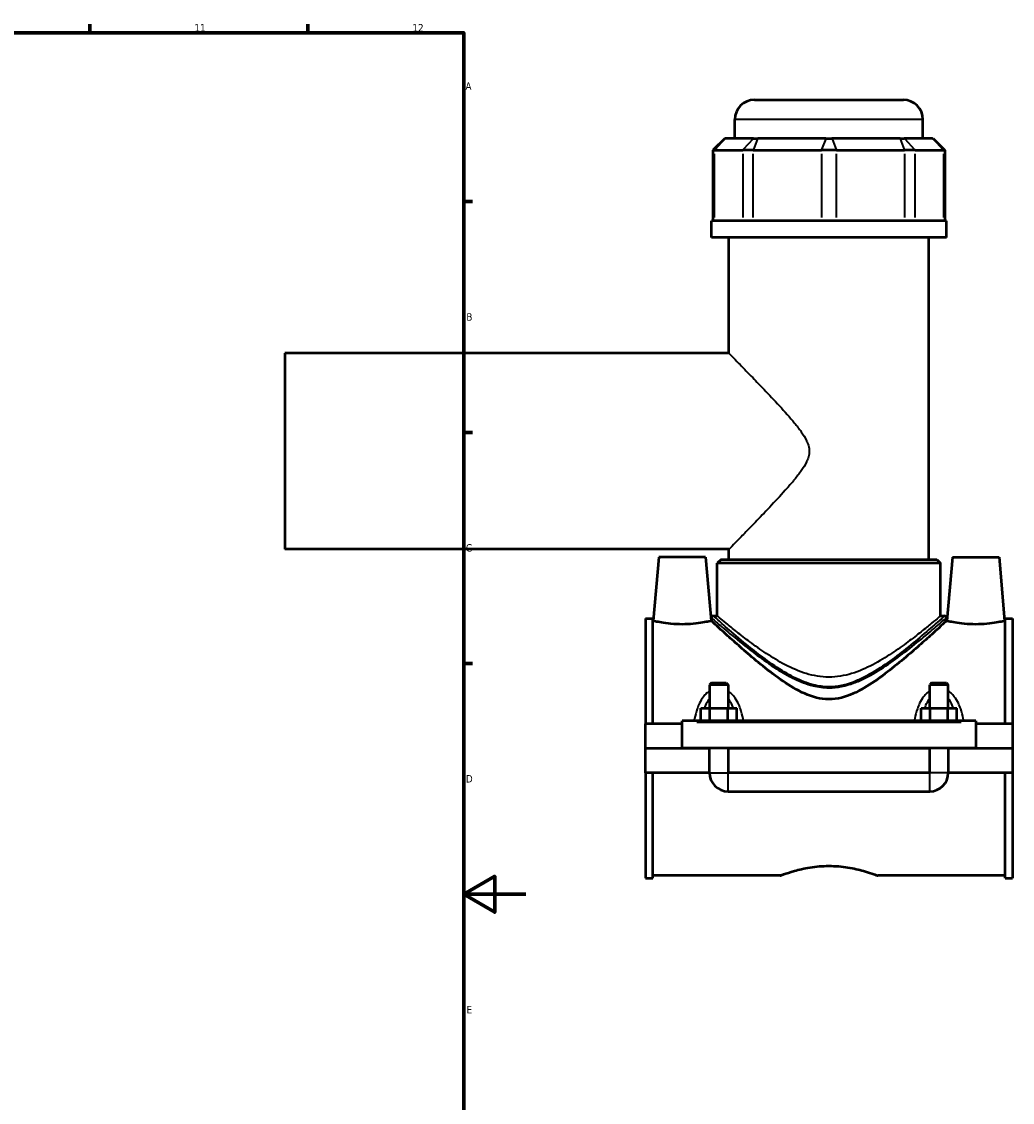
# Model space of a CAD drawing. Header units: millimetres. Extents: x -277 to 997, y -139 to 1145.
# Tile 5 of 6: x 679 to 997, y 230 to 578. Entities that reach past the tile are written whole.
import ezdxf

# ---------------------------------------------------------------- set-up
doc = ezdxf.new("R2010")
doc.units = ezdxf.units.MM
for name, color, linetype, lineweight in [('Border (ANSI)', 7, 'Continuous', 70), ('Visible (ANSI)', 7, 'Continuous', 50), ('Visible Narrow (ANSI)', 7, 'Continuous', 35)]:
    doc.layers.add(name, color=color, linetype=linetype, lineweight=lineweight)
doc.styles.add('Note Text (ANSI)', font='tahoma.ttf')

# ---------------------------------------------------------------- blocks, each defined once
blk = doc.blocks.new('Borders Default Border')
at = {"layer": 'Border (ANSI)'}
for p, q in [((700.83, 574), (700.83, 576.8)), ((770.92, 574), (770.92, 576.8)), ((821, 519.75), (823.8, 519.75)), ((821, 445.5), (823.8, 445.5)), ((821, 371.25), (823.8, 371.25))]:
    blk.add_line(p, q, dxfattribs=at)
at = {"layer": 'Border (ANSI)', "flags": 128}
for points in [[(20, 20), (20, 574), (821, 574), (821, 20), (20, 20)], [(841, 297), (821, 297), (831, 302.77), (831, 291.23), (821, 297)]]:
    blk.add_lwpolyline(points, dxfattribs=at)
at = {"layer": 'Border (ANSI)', "color": 5, "true_color": 0x0000ff, "char_height": 2.4, "attachment_point": 7, "style": 'Note Text (ANSI)'}
for s, insert in [('11', (734.43, 574.4)), ('12', (804.52, 574.4)), ('A', (821.58, 555.68)), ('B', (821.87, 481.43)), ('C', (821.71, 407.13)), ('D', (821.72, 332.93)), ('E', (821.91, 258.68))]:
    blk.add_mtext(s, dxfattribs=dict(at, insert=insert))

msp = doc.modelspace()

# ---------------------------------------------------------------- linework, layer by layer
at = {"layer": 'Visible (ANSI)'}
for p, q in [((914.51, 552.44), (962.39, 552.44)), ((908.21, 540.05), (908.21, 546.14)), ((968.69, 540.05), (968.69, 546.14)), ((904.95, 540.05), (901.17, 536.27)), ((904.95, 540.05), (905.14, 540.05)), ((914.21, 540.05), (905.14, 540.05)), ((914.21, 540.05), (915.58, 540.05)), ((937.48, 540.05), (915.58, 540.05)), ((937.48, 540.05), (939.41, 540.05)), ((961.32, 540.05), (939.41, 540.05)), ((961.32, 540.05), (962.68, 540.05)), ((971.76, 540.05), (962.68, 540.05)), ((971.76, 540.05), (971.95, 540.05)), ((971.95, 540.05), (975.73, 536.27)), ((901.65, 536.27), (901.17, 536.27)), ((901.17, 536.27), (901.17, 513.5)), ((901.65, 536.27), (910.72, 536.27)), ((914.13, 536.27), (910.72, 536.27)), ((914.13, 536.27), (936.04, 536.27)), ((940.86, 536.27), (936.04, 536.27)), ((940.86, 536.27), (962.77, 536.27)), ((966.18, 536.27), (962.77, 536.27)), ((966.18, 536.27), (975.25, 536.27)), ((975.73, 536.27), (975.25, 536.27)), ((975.73, 536.27), (975.73, 513.5)), ((976.25, 513.5), (900.65, 513.5)), ((900.65, 508.19), (900.65, 513.5)), ((976.25, 508.19), (976.25, 513.5)), ((976.25, 508.19), (900.65, 508.19)), ((906.32, 470.94), (906.32, 508.19)), ((970.58, 404.69), (970.58, 508.19)), ((763.45, 470.94), (763.45, 407.94)), ((906.32, 470.94), (763.45, 470.94)), ((906.32, 407.94), (763.45, 407.94)), ((906.32, 404.69), (906.32, 407.94)), ((883.75, 405.44), (881.95, 384.89)), ((898.75, 405.44), (883.75, 405.44)), ((898.75, 405.44), (900.55, 384.89)), ((903.8, 404.69), (902.54, 403.43)), ((974.36, 403.43), (902.54, 403.43)), ((902.54, 386.52), (902.54, 403.43)), ((903.8, 404.69), (973.1, 404.69)), ((973.1, 404.69), (974.36, 403.43)), ((974.36, 386.52), (974.36, 403.43)), ((978.15, 405.44), (976.35, 384.89)), ((978.15, 405.44), (993.15, 405.44)), ((993.15, 405.44), (994.95, 384.89)), ((900.65, 385.89), (900.65, 384.89)), ((901.28, 386.52), (902.54, 386.52)), ((974.36, 386.52), (975.62, 386.52)), ((976.25, 385.89), (976.25, 384.89)), ((879.45, 385.71), (879.45, 351.81)), ((879.45, 385.71), (881.81, 385.71)), ((881.81, 351.81), (881.81, 385.71)), ((881.95, 384.89), (881.81, 384.89)), ((900.65, 384.89), (900.55, 384.89)), ((976.35, 384.89), (976.25, 384.89)), ((995.09, 384.89), (994.95, 384.89)), ((995.09, 351.81), (995.09, 385.71)), ((995.09, 385.71), (997.45, 385.71)), ((997.45, 385.71), (997.45, 351.81)), ((900.65, 364.99), (900.05, 364.39)), ((900.65, 364.99), (905.45, 364.99)), ((905.45, 364.99), (906.05, 364.39)), ((971.45, 364.99), (970.85, 364.39)), ((971.45, 364.99), (976.25, 364.99)), ((976.25, 364.99), (976.85, 364.39)), ((906.05, 364.39), (900.05, 364.39)), ((900.05, 364.39), (900.05, 356.81)), ((906.05, 364.39), (906.05, 356.81)), ((976.85, 364.39), (970.85, 364.39)), ((970.85, 356.81), (970.85, 364.39)), ((976.85, 356.81), (976.85, 364.39)), ((897.27, 352.81), (897.27, 356.81)), ((897.27, 356.81), (900.16, 356.81)), ((900.16, 352.81), (900.16, 356.81)), ((900.16, 356.81), (905.93, 356.81)), ((905.93, 352.81), (905.93, 356.81)), ((905.93, 356.81), (908.82, 356.81)), ((908.82, 352.81), (908.82, 356.81)), ((968.07, 352.81), (968.07, 356.81)), ((968.07, 356.81), (970.96, 356.81)), ((970.96, 352.81), (970.96, 356.81)), ((970.96, 356.81), (976.73, 356.81)), ((976.73, 352.81), (976.73, 356.81)), ((976.73, 356.81), (979.62, 356.81)), ((979.62, 352.81), (979.62, 356.81)), ((891.25, 351.81), (879.45, 351.81)), ((879.45, 343.99), (879.45, 351.81)), ((891.25, 352.31), (891.25, 352.81)), ((985.65, 352.81), (891.25, 352.81)), ((891.25, 343.99), (891.25, 352.31)), ((985.65, 352.81), (985.65, 352.31)), ((985.65, 352.31), (985.65, 343.99)), ((997.45, 351.81), (985.65, 351.81)), ((997.45, 351.81), (997.45, 343.99)), ((879.45, 343.99), (891.25, 343.99)), ((879.45, 336.06), (879.45, 343.89)), ((900.05, 343.89), (879.45, 343.89)), ((985.65, 343.99), (891.25, 343.99)), ((900.05, 343.99), (900.05, 343.89)), ((900.05, 336.06), (900.05, 343.89)), ((906.05, 343.99), (906.05, 343.89)), ((970.85, 343.89), (906.05, 343.89)), ((906.05, 343.89), (906.05, 336.06)), ((970.85, 343.89), (970.85, 343.99)), ((970.85, 336.06), (970.85, 343.89)), ((976.85, 343.89), (976.85, 343.99)), ((997.45, 343.89), (976.85, 343.89)), ((976.85, 343.89), (976.85, 336.06)), ((985.65, 343.99), (997.45, 343.99)), ((997.45, 343.89), (997.45, 336.06)), ((900.05, 336.06), (879.45, 336.06)), ((879.45, 336.06), (879.45, 302.17)), ((881.81, 302.17), (881.81, 336.06)), ((970.85, 336.06), (906.05, 336.06)), ((997.45, 336.06), (976.85, 336.06)), ((995.09, 302.17), (995.09, 336.06)), ((997.45, 336.06), (997.45, 302.17)), ((906.05, 330.06), (970.85, 330.06)), ((922.77, 302.99), (881.81, 302.99)), ((995.09, 302.99), (954.13, 302.99)), ((879.45, 302.17), (881.81, 302.17)), ((995.09, 302.17), (997.45, 302.17))]:
    msp.add_line(p, q, dxfattribs=at)
for centre, radius, start, end in [((914.51, 546.14), 6.3, 90, 180), ((962.39, 546.14), 6.3, 0, 90), ((901.28, 385.89), 0.63, 90, 180), ((975.62, 385.89), 0.63, 0, 90), ((906.05, 336.06), 6, 180, 270), ((970.85, 336.06), 6, 270, 0)]:
    msp.add_arc(centre, radius, start, end, dxfattribs=at)
for points, knots in [([(891.25, 383.79), (890.07, 383.79), (888.81, 383.85), (886.52, 384.06), (885.47, 384.21), (883.83, 384.48), (883.12, 384.63), (882.18, 384.83), (881.95, 384.89), (881.95, 384.89)], [2.82725, 2.82725, 2.82725, 2.82725, 3.181103, 3.181103, 3.534956, 3.534956, 3.887915, 3.887915, 4.240875, 4.240875, 4.240875, 4.240875]), ([(900.55, 384.89), (900.55, 384.89), (900.31, 384.83), (899.37, 384.63), (898.66, 384.48), (897.02, 384.21), (895.98, 384.06), (893.68, 383.85), (892.43, 383.79), (891.25, 383.79)], [7.068125, 7.068125, 7.068125, 7.068125, 7.421084, 7.421084, 7.774044, 7.774044, 8.127897, 8.127897, 8.48175, 8.48175, 8.48175, 8.48175]), ([(938.45, 359.69), (935.63, 359.69), (933.09, 360.43), (928.23, 362.58), (925.92, 363.99), (921.46, 367.04), (919.32, 368.68), (915.3, 371.91), (913.42, 373.5), (910.17, 376.29), (908.67, 377.62), (905.96, 380.04), (904.74, 381.14), (902.75, 382.96), (901.96, 383.68), (900.91, 384.64), (900.65, 384.89), (900.65, 384.89)], [0, 0, 0, 0, 0.843983, 0.843983, 1.687966, 1.687966, 2.531949, 2.531949, 3.375932, 3.375932, 4.144172, 4.144172, 4.912412, 4.912412, 5.680652, 5.680652, 6.448892, 6.448892, 6.448892, 6.448892]), ([(976.25, 384.89), (976.25, 384.89), (975.98, 384.64), (974.93, 383.68), (974.15, 382.96), (972.15, 381.14), (970.94, 380.04), (968.22, 377.62), (966.72, 376.29), (963.48, 373.5), (961.6, 371.91), (957.57, 368.68), (955.43, 367.04), (950.97, 363.99), (948.66, 362.58), (943.81, 360.43), (941.26, 359.69), (938.45, 359.69)], [19.346676, 19.346676, 19.346676, 19.346676, 20.114916, 20.114916, 20.883156, 20.883156, 21.651396, 21.651396, 22.419636, 22.419636, 23.263619, 23.263619, 24.107602, 24.107602, 24.951585, 24.951585, 25.795568, 25.795568, 25.795568, 25.795568]), ([(985.65, 383.79), (984.47, 383.79), (983.21, 383.85), (980.92, 384.06), (979.87, 384.21), (978.23, 384.48), (977.52, 384.63), (976.58, 384.83), (976.35, 384.89), (976.35, 384.89)], [0, 0, 0, 0, 0.353853, 0.353853, 0.707706, 0.707706, 1.060665, 1.060665, 1.413625, 1.413625, 1.413625, 1.413625]), ([(994.95, 384.89), (994.95, 384.89), (994.71, 384.83), (993.77, 384.63), (993.06, 384.48), (991.42, 384.21), (990.38, 384.06), (988.08, 383.85), (986.83, 383.79), (985.65, 383.79)], [4.240875, 4.240875, 4.240875, 4.240875, 4.593835, 4.593835, 4.946794, 4.946794, 5.300647, 5.300647, 5.6545, 5.6545, 5.6545, 5.6545]), ([(921.21, 343.99), (921.21, 343.97), (921.21, 343.95), (921.21, 343.94), (921.21, 343.92), (921.21, 343.9), (921.21, 343.89)], [-0.00500167, -0.00500167, -0.00500167, -0.00500167, 0, 0, 0, 0.00500167, 0.00500167, 0.00500167, 0.00500167]), ([(955.69, 343.89), (955.69, 343.9), (955.69, 343.92), (955.69, 343.94), (955.69, 343.95), (955.69, 343.97), (955.69, 343.99)], [-0.00500167, -0.00500167, -0.00500167, -0.00500167, 0, 0, 0, 0.00500167, 0.00500167, 0.00500167, 0.00500167]), ([(922.77, 302.99), (922.77, 302.99), (922.86, 303.02), (923.27, 303.18), (923.57, 303.29), (924.78, 303.72), (925.98, 304.13), (928.74, 304.9), (930.49, 305.33), (933.38, 305.78), (934.39, 305.9), (936.43, 306.07), (937.45, 306.11), (938.45, 306.11)], [7.1678, 7.1678, 7.1678, 7.1678, 7.466333, 7.466333, 7.764867, 7.764867, 8.361933, 8.361933, 8.9595, 8.9595, 9.258283, 9.258283, 9.557067, 9.557067, 9.557067, 9.557067]), ([(938.45, 306.11), (939.44, 306.11), (940.47, 306.07), (942.5, 305.9), (943.51, 305.78), (946.4, 305.33), (948.15, 304.9), (950.92, 304.13), (952.12, 303.72), (953.32, 303.29), (953.63, 303.18), (954.03, 303.02), (954.13, 302.99), (954.13, 302.99)], [0, 0, 0, 0, 0.298783, 0.298783, 0.597567, 0.597567, 1.195134, 1.195134, 1.7922, 1.7922, 2.090734, 2.090734, 2.389267, 2.389267, 2.389267, 2.389267])]:
    msp.add_open_spline(points, degree=3, knots=knots, dxfattribs=at)
at = {"layer": 'Visible Narrow (ANSI)'}
for p, q in [((968.32, 546.14), (908.58, 546.14)), ((904.96, 539.86), (901.82, 536.46)), ((914.04, 539.86), (910.9, 536.46)), ((915.5, 539.86), (914.2, 536.46)), ((937.41, 539.86), (936.11, 536.46)), ((939.48, 539.86), (940.79, 536.46)), ((961.39, 539.86), (962.69, 536.46)), ((962.86, 539.86), (966, 536.46)), ((971.93, 539.86), (975.07, 536.46)), ((901.65, 514.64), (901.65, 535.13)), ((910.72, 535.13), (910.72, 514.64)), ((914.13, 514.64), (914.13, 535.13)), ((936.04, 535.13), (936.04, 514.64)), ((940.86, 514.64), (940.86, 535.13)), ((962.77, 535.13), (962.77, 514.64)), ((966.18, 514.64), (966.18, 535.13)), ((975.25, 535.13), (975.25, 514.64)), ((938.45, 363.68), (938.45, 363.42)), ((895.97, 352.31), (980.93, 352.31)), ((900.08, 336.06), (906.01, 336.06)), ((906.05, 330.1), (906.05, 336.02)), ((970.85, 330.1), (970.85, 336.02)), ((976.81, 336.06), (970.88, 336.06))]:
    msp.add_line(p, q, dxfattribs=at)
for points, knots in [([(906.32, 470.94), (906.32, 470.94), (906.54, 470.71), (907.41, 469.82), (908.06, 469.16), (909.7, 467.48), (910.69, 466.47), (912.88, 464.21), (914.08, 462.97), (916.77, 460.17), (918.38, 458.49), (921.69, 454.97), (923.39, 453.13), (925.83, 450.36), (926.62, 449.44), (928.13, 447.6), (928.86, 446.67), (930.18, 444.8), (930.78, 443.86), (931.5, 442.34), (931.71, 441.81), (932.02, 440.69), (932.12, 440.09), (932.12, 439.44)], [17.258266, 17.258266, 17.258266, 17.258266, 17.906894, 17.906894, 18.555522, 18.555522, 19.204149, 19.204149, 19.852777, 19.852777, 20.642338, 20.642338, 21.431899, 21.431899, 21.82668, 21.82668, 22.22146, 22.22146, 22.616241, 22.616241, 22.813631, 22.813631, 23.011022, 23.011022, 23.011022, 23.011022]), ([(932.12, 439.44), (932.12, 438.78), (932.02, 438.18), (931.71, 437.06), (931.5, 436.54), (930.78, 435.02), (930.18, 434.08), (928.86, 432.2), (928.13, 431.28), (926.62, 429.43), (925.83, 428.51), (923.39, 425.74), (921.69, 423.91), (918.38, 420.39), (916.77, 418.7), (914.08, 415.9), (912.88, 414.66), (910.69, 412.41), (909.7, 411.39), (908.06, 409.72), (907.41, 409.05), (906.54, 408.16), (906.32, 407.94), (906.32, 407.94)], [0, 0, 0, 0, 0.19739, 0.19739, 0.394781, 0.394781, 0.789561, 0.789561, 1.184342, 1.184342, 1.579122, 1.579122, 2.368684, 2.368684, 3.158245, 3.158245, 3.806872, 3.806872, 4.4555, 4.4555, 5.104128, 5.104128, 5.752755, 5.752755, 5.752755, 5.752755]), ([(900.65, 385.89), (900.65, 385.89), (900.95, 385.63), (902.33, 384.44), (903.62, 383.32), (907, 380.47), (909.13, 378.69), (913.16, 375.5), (914.92, 374.15), (918.81, 371.32), (920.95, 369.85), (924.56, 367.69), (925.92, 366.94), (929.23, 365.35), (931.23, 364.56), (935, 363.63), (936.72, 363.4), (938.45, 363.4)], [-18.934842, -18.934842, -18.934842, -18.934842, -18.12495, -18.12495, -17.033842, -17.033842, -15.881031, -15.881031, -15.097013, -15.097013, -14.252898, -14.252898, -13.772216, -13.772216, -13.130541, -13.130541, -12.623293, -12.623293, -12.623293, -12.623293]), ([(938.45, 363.69), (936.75, 363.69), (935.05, 363.93), (931.35, 364.87), (929.39, 365.67), (926.13, 367.28), (924.79, 368.05), (921.25, 370.24), (919.13, 371.74), (915.31, 374.6), (913.58, 375.97), (909.62, 379.22), (907.52, 381.01), (904.2, 383.91), (902.93, 385.05), (901.58, 386.25), (901.28, 386.52), (901.28, 386.52)], [12.623293, 12.623293, 12.623293, 12.623293, 13.130541, 13.130541, 13.772216, 13.772216, 14.252898, 14.252898, 15.097013, 15.097013, 15.881031, 15.881031, 17.033842, 17.033842, 18.12495, 18.12495, 18.934842, 18.934842, 18.934842, 18.934842]), ([(938.45, 366.83), (935.94, 366.83), (933.5, 367.25), (928.79, 368.68), (926.53, 369.68), (922.22, 371.94), (920.18, 373.19), (916.38, 375.71), (914.62, 376.96), (911.56, 379.24), (910.12, 380.36), (907.53, 382.4), (906.38, 383.34), (904.49, 384.89), (903.76, 385.5), (902.78, 386.32), (902.54, 386.52), (902.54, 386.52)], [0, 0, 0, 0, 0.751797, 0.751797, 1.503595, 1.503595, 2.255392, 2.255392, 3.00719, 3.00719, 3.725863, 3.725863, 4.444536, 4.444536, 5.163209, 5.163209, 5.881882, 5.881882, 5.881882, 5.881882]), ([(975.62, 386.52), (975.62, 386.52), (975.57, 386.48), (975.19, 386.14), (974.44, 385.46), (972.07, 383.36), (970.37, 381.87), (966.6, 378.67), (964.59, 376.99), (960.56, 373.81), (958.59, 372.33), (954.4, 369.44), (952.17, 368.02), (948.66, 366.23), (947.52, 365.7), (943.84, 364.3), (941.16, 363.69), (938.45, 363.69)], [31.558081, 31.558081, 31.558081, 31.558081, 31.877298, 31.877298, 32.888488, 32.888488, 34.009668, 34.009668, 35.007755, 35.007755, 35.840855, 35.840855, 36.673951, 36.673951, 37.060819, 37.060819, 37.869878, 37.869878, 37.869878, 37.869878]), ([(974.36, 386.52), (974.36, 386.52), (974.11, 386.32), (973.14, 385.5), (972.4, 384.89), (970.52, 383.34), (969.37, 382.4), (966.78, 380.36), (965.34, 379.24), (962.27, 376.96), (960.52, 375.71), (956.72, 373.19), (954.68, 371.94), (950.37, 369.68), (948.1, 368.68), (943.4, 367.25), (940.95, 366.83), (938.45, 366.83)], [17.645647, 17.645647, 17.645647, 17.645647, 18.364321, 18.364321, 19.082994, 19.082994, 19.801667, 19.801667, 20.52034, 20.52034, 21.272138, 21.272138, 22.023935, 22.023935, 22.775732, 22.775732, 23.52753, 23.52753, 23.52753, 23.52753]), ([(938.45, 363.4), (941.2, 363.4), (943.93, 364), (947.67, 365.38), (948.84, 365.9), (952.41, 367.66), (954.67, 369.06), (958.94, 371.91), (960.93, 373.37), (965.03, 376.5), (967.08, 378.15), (970.91, 381.31), (972.64, 382.78), (975.05, 384.85), (975.81, 385.52), (976.2, 385.85), (976.25, 385.89), (976.25, 385.89)], [-37.869878, -37.869878, -37.869878, -37.869878, -37.060819, -37.060819, -36.673951, -36.673951, -35.840855, -35.840855, -35.007755, -35.007755, -34.009668, -34.009668, -32.888488, -32.888488, -31.877298, -31.877298, -31.558081, -31.558081, -31.558081, -31.558081]), ([(900.05, 362.31), (899.72, 362.11), (899.42, 361.87), (898.76, 361.28), (898.42, 360.92), (897.61, 359.88), (897.19, 359.17), (896.54, 357.84), (896.3, 357.24), (895.73, 355.6), (895.46, 354.54), (895.19, 353.25), (895.15, 353.03), (895.11, 352.81)], [-1.438779, -1.438779, -1.438779, -1.438779, -1.322524, -1.322524, -1.171719, -1.171719, -0.925588, -0.925588, -0.733218, -0.733218, -0.419338, -0.419338, -0.356042, -0.356042, -0.356042, -0.356042]), ([(910.99, 352.81), (910.95, 353.03), (910.9, 353.25), (910.64, 354.54), (910.37, 355.6), (909.8, 357.24), (909.55, 357.84), (908.91, 359.17), (908.48, 359.88), (907.67, 360.92), (907.33, 361.28), (906.68, 361.87), (906.37, 362.11), (906.05, 362.31)], [-3.159152, -3.159152, -3.159152, -3.159152, -3.095857, -3.095857, -2.781976, -2.781976, -2.589606, -2.589606, -2.343476, -2.343476, -2.192671, -2.192671, -2.076415, -2.076415, -2.076415, -2.076415]), ([(970.85, 362.31), (970.52, 362.11), (970.22, 361.87), (969.56, 361.28), (969.22, 360.92), (968.41, 359.88), (967.99, 359.17), (967.34, 357.84), (967.1, 357.24), (966.53, 355.6), (966.26, 354.54), (965.99, 353.25), (965.95, 353.03), (965.91, 352.81)], [-1.438843, -1.438843, -1.438843, -1.438843, -1.322584, -1.322584, -1.171777, -1.171777, -0.925645, -0.925645, -0.733273, -0.733273, -0.419389, -0.419389, -0.356106, -0.356106, -0.356106, -0.356106]), ([(981.79, 352.81), (981.75, 353.03), (981.7, 353.25), (981.44, 354.54), (981.17, 355.6), (980.6, 357.24), (980.35, 357.84), (979.71, 359.17), (979.28, 359.88), (978.47, 360.92), (978.13, 361.28), (977.48, 361.87), (977.17, 362.11), (976.85, 362.31)], [-3.159216, -3.159216, -3.159216, -3.159216, -3.095933, -3.095933, -2.78205, -2.78205, -2.589678, -2.589678, -2.343545, -2.343545, -2.192739, -2.192739, -2.076479, -2.076479, -2.076479, -2.076479]), ([(898.49, 356.81), (898.55, 356.98), (898.61, 357.15), (898.92, 358), (899.22, 358.65), (899.72, 359.49), (899.88, 359.73), (900.05, 359.95)], [0.8668351, 0.8668351, 0.8668351, 0.8668351, 0.9255881, 0.9255881, 1.1717187, 1.1717187, 1.2744663, 1.2744663, 1.2744663, 1.2744663]), ([(906.05, 359.95), (906.22, 359.73), (906.37, 359.49), (906.88, 358.65), (907.17, 358), (907.49, 357.15), (907.55, 356.98), (907.6, 356.81)], [2.2407282, 2.2407282, 2.2407282, 2.2407282, 2.3434758, 2.3434758, 2.5896064, 2.5896064, 2.6483594, 2.6483594, 2.6483594, 2.6483594]), ([(969.29, 356.81), (969.35, 356.98), (969.41, 357.15), (969.72, 358), (970.02, 358.65), (970.52, 359.49), (970.68, 359.73), (970.85, 359.95)], [0.8668991, 0.8668991, 0.8668991, 0.8668991, 0.9256447, 0.9256447, 1.1717774, 1.1717774, 1.2745303, 1.2745303, 1.2745303, 1.2745303]), ([(976.85, 359.95), (977.02, 359.73), (977.17, 359.49), (977.68, 358.65), (977.97, 358), (978.29, 357.15), (978.35, 356.98), (978.4, 356.81)], [2.2407922, 2.2407922, 2.2407922, 2.2407922, 2.3435451, 2.3435451, 2.5896777, 2.5896777, 2.6484234, 2.6484234, 2.6484234, 2.6484234])]:
    msp.add_open_spline(points, degree=3, knots=knots, dxfattribs=at)

# ---------------------------------------------------------------- block references
msp.add_blockref('Borders Default Border', (0, 0))

doc.saveas('drawing.dxf')
